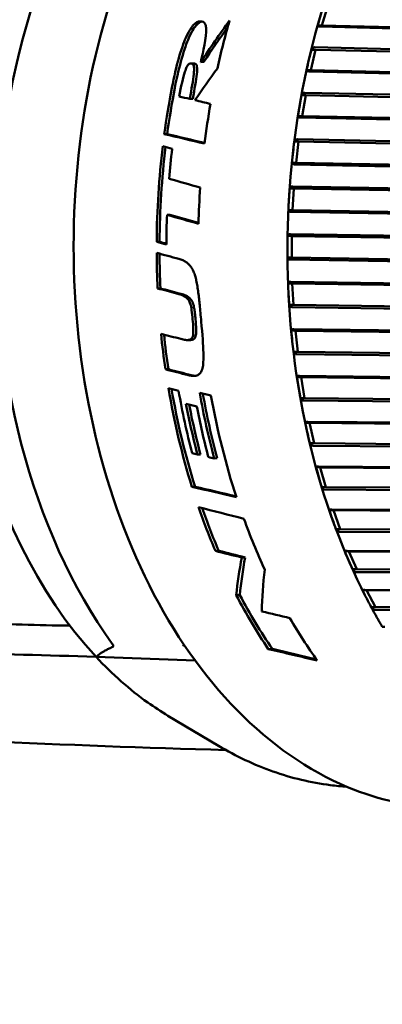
# Model space of a CAD drawing. Header units: millimetres. Extents: x 0 to 4686, y -120 to 1682.
# Tile 194 of 213: x 1444 to 1452, y 1078 to 1101. Entities that reach past the tile are written whole.
import ezdxf

# ---------------------------------------------------------------- set-up
doc = ezdxf.new("R2010")
doc.units = ezdxf.units.MM
doc.header["$LTSCALE"] = 2
doc.layers.add('Sichtbar (ISO)', color=7, linetype='Continuous', lineweight=50)

msp = doc.modelspace()

# ---------------------------------------------------------------- linework, layer by layer
at = {"layer": 'Sichtbar (ISO)'}
for p, q in [((1450.9456, 1101.1492), (1450.8102, 1100.6898)), ((1450.8102, 1100.6898), (1450.7125, 1100.6914)), ((1463.43, 1100.3412), (1450.7707, 1100.6652)), ((1463.5383, 1100.364), (1450.8102, 1100.6898)), ((1450.6441, 1100.1834), (1463.3093, 1099.8818)), ((1450.6616, 1100.1243), (1450.5518, 1099.6501)), ((1450.6616, 1100.1243), (1450.5639, 1100.1259)), ((1463.3957, 1099.8211), (1450.6616, 1100.1243)), ((1447.8245, 1099.8077), (1447.7543, 1099.8068)), ((1447.993, 1099.8386), (1448.0632, 1099.8395)), ((1450.5518, 1099.6501), (1450.454, 1099.6517)), ((1463.1789, 1099.3191), (1450.5137, 1099.6205)), ((1463.2858, 1099.347), (1450.5518, 1099.6501)), ((1450.4346, 1099.0687), (1450.3369, 1099.0704)), ((1450.4346, 1099.0687), (1450.351, 1098.5831)), ((1450.4139, 1099.1252), (1463.0837, 1098.8468)), ((1463.1734, 1098.7889), (1450.4346, 1099.0687)), ((1447.805, 1098.9808), (1447.7362, 1098.98)), ((1450.351, 1098.5831), (1450.2533, 1098.5847)), ((1463.0898, 1098.3033), (1450.351, 1098.5831)), ((1462.9846, 1098.2705), (1450.3147, 1098.5487)), ((1447.2118, 1098.1631), (1447.144, 1098.1622)), ((1450.2661, 1097.9898), (1450.1684, 1097.9915)), ((1450.2661, 1097.9898), (1450.2094, 1097.496)), ((1450.2424, 1098.0433), (1462.9156, 1097.7886)), ((1463.0083, 1097.7338), (1450.2661, 1097.9898)), ((1450.2094, 1097.496), (1450.1117, 1097.4977)), ((1462.8483, 1097.2026), (1450.1751, 1097.4572)), ((1462.9516, 1097.24), (1450.2094, 1097.496)), ((1450.1573, 1096.895), (1450.0596, 1096.8966)), ((1450.1573, 1096.895), (1450.1279, 1096.3964)), ((1450.1307, 1096.945), (1462.806, 1096.7143)), ((1462.9015, 1096.663), (1450.1573, 1096.895)), ((1450.1279, 1096.3964), (1450.0301, 1096.398)), ((1462.7711, 1096.1226), (1450.0957, 1096.3532)), ((1462.8721, 1096.1645), (1450.1279, 1096.3964)), ((1447.2749, 1096.2856), (1447.2083, 1096.2848)), ((1450.0796, 1095.838), (1462.7556, 1095.6313)), ((1447.0342, 1095.6573), (1446.9677, 1095.6565)), ((1450.1089, 1095.7916), (1450.0112, 1095.7933)), ((1450.1089, 1095.7916), (1450.1069, 1095.2917)), ((1462.8539, 1095.5839), (1450.1089, 1095.7916)), ((1450.1069, 1095.2917), (1450.0092, 1095.2933)), ((1462.7533, 1095.038), (1450.0773, 1095.2445)), ((1462.852, 1095.084), (1450.1069, 1095.2917)), ((1450.1212, 1094.6873), (1450.0235, 1094.6889)), ((1450.0894, 1094.7296), (1462.7649, 1094.547)), ((1450.1212, 1094.6873), (1450.1468, 1094.1894)), ((1462.8657, 1094.5038), (1450.1212, 1094.6873)), ((1447.0565, 1094.5737), (1446.9898, 1094.5729)), ((1450.1468, 1094.1894), (1450.0491, 1094.191)), ((1462.7953, 1093.9562), (1450.1198, 1094.1386)), ((1462.8912, 1094.0059), (1450.1468, 1094.1894)), ((1450.1943, 1093.5896), (1450.0965, 1093.5912)), ((1450.1602, 1093.6275), (1462.8338, 1093.4689)), ((1450.1943, 1093.5896), (1450.2471, 1093.0971)), ((1462.9368, 1093.4301), (1450.1943, 1093.5896)), ((1447.7511, 1093.3731), (1447.6836, 1093.3722)), ((1450.2471, 1093.0971), (1450.1494, 1093.0988)), ((1462.9897, 1092.9377), (1450.2471, 1093.0971)), ((1462.8966, 1092.8845), (1450.223, 1093.043)), ((1447.2393, 1092.6923), (1447.1711, 1092.6914)), ((1450.3275, 1092.5059), (1450.2297, 1092.5075)), ((1450.2914, 1092.5393), (1462.9618, 1092.4042)), ((1450.3275, 1092.5059), (1450.4073, 1092.0223)), ((1463.0668, 1092.3702), (1450.3275, 1092.5059)), ((1450.4073, 1092.0223), (1450.3095, 1092.0239)), ((1463.0565, 1091.8303), (1450.3861, 1091.9652)), ((1463.1466, 1091.8865), (1450.4073, 1092.0223)), ((1450.5199, 1091.4437), (1450.4222, 1091.4454)), ((1450.4821, 1091.4723), (1463.148, 1091.3603)), ((1450.5199, 1091.4437), (1450.6261, 1090.9722)), ((1463.2547, 1091.3312), (1450.5199, 1091.4437)), ((1450.6261, 1090.9722), (1450.5284, 1090.9739)), ((1463.2741, 1090.8007), (1450.6082, 1090.9126)), ((1463.3609, 1090.8597), (1450.6261, 1090.9722)), ((1447.9857, 1090.7132), (1447.9141, 1090.7123)), ((1448.3759, 1090.6212), (1448.304, 1090.6203)), ((1450.7703, 1090.4103), (1450.6726, 1090.412)), ((1450.731, 1090.4338), (1463.3912, 1090.3442)), ((1450.7703, 1090.4103), (1450.9022, 1089.9541)), ((1463.4994, 1090.3203), (1450.7703, 1090.4103)), ((1447.8603, 1089.9604), (1447.7866, 1089.9595)), ((1450.9022, 1089.9541), (1450.8045, 1089.9558)), ((1463.5477, 1089.8029), (1450.8876, 1089.8923)), ((1463.6312, 1089.8641), (1450.9022, 1089.9541)), ((1451.0365, 1089.431), (1463.6897, 1089.363)), ((1451.077, 1089.4127), (1450.9792, 1089.4143)), ((1451.077, 1089.4127), (1451.2336, 1088.975)), ((1463.799, 1089.3444), (1451.077, 1089.4127)), ((1451.2336, 1088.975), (1451.1359, 1088.9766)), ((1463.9556, 1088.9066), (1451.2336, 1088.975)), ((1463.8756, 1088.8436), (1451.2224, 1088.9114)), ((1448.4109, 1088.4697), (1448.3318, 1088.4687)), ((1449.0247, 1088.3159), (1448.9449, 1088.3149)), ((1451.4377, 1088.4577), (1451.34, 1088.4593)), ((1451.3963, 1088.4707), (1464.0414, 1088.4233)), ((1451.4377, 1088.4577), (1451.6181, 1088.0414)), ((1464.1516, 1088.4101), (1451.4377, 1088.4577)), ((1451.6181, 1088.0414), (1451.5204, 1088.043)), ((1464.2555, 1087.9293), (1451.6104, 1087.9766)), ((1464.3319, 1087.9938), (1451.6181, 1088.0414)), ((1448.9012, 1087.4417), (1448.8165, 1087.4407)), ((1451.8502, 1087.5518), (1451.7525, 1087.5534)), ((1451.8082, 1087.5594), (1464.444, 1087.5316)), ((1451.8502, 1087.5518), (1452.053, 1087.1598)), ((1464.5547, 1087.5238), (1451.8502, 1087.5518)), ((1452.053, 1087.1598), (1451.9553, 1087.1614)), ((1464.7576, 1087.1318), (1452.053, 1087.1598)), ((1464.6847, 1087.0664), (1452.0489, 1087.0941)), ((1445.5604, 1086.0018), (1447.86, 1085.9188)), ((1445.5605, 1086.0018), (1445.5605, 1086.0017)), ((1449.6586, 1086.1872), (1449.5634, 1086.186)), ((1447.2294, 1084.6352), (1448.4049, 1083.9347))]:
    msp.add_line(p, q, dxfattribs=at)
for centre, major_axis, ratio, start_param, end_param in [((1451.7562, 1095.7724), (-0.2143, -12.7982), 0.6653497, 3.7697603, 5.5557504), ((1450.8348, 1100.9202), (-0.2571, -0.8689), 0.0602064, 4.4615871, 4.9966417), ((1454.8055, 1095.4977), (-8.5737, -12.7434), 0.5258257, 4.6488106, 4.7254933), ((1454.8068, 1095.494), (-8.5107, -12.653), 0.5260178, 4.6587942, 4.722751), ((1456.7475, 1095.6889), (-0.2218, -13.2481), 0.6653497, 4.3269432, 4.4166436), ((1450.5636, 1099.8879), (-0.2086, -0.897), 0.0601324, 4.4578427, 4.9927953), ((1454.6813, 1095.7235), (-9.3775, -12.346), 0.478875, 4.7544293, 4.8130106), ((1455.7847, 1095.705), (0.2218, 13.2481), 0.6653497, 1.3119865, 1.395387), ((1455.7847, 1095.705), (-0.2201, -13.1482), 0.6653497, 4.4514071, 4.5354795), ((1450.3497, 1098.8266), (-0.1586, -0.9185), 0.0600195, 4.4541958, 4.9892503), ((1450.2633, 1095.7974), (-0.2009, -11.9983), 0.6653496, 4.4526366, 5.6786209), ((1456.7475, 1095.6889), (-0.2218, -13.2481), 0.6653497, 4.481414, 4.5526489), ((1801.9659, 1099.712), (512.0543, -62.5566), 0.1181843, 3.9613703, 3.9639031), ((1799.1637, 1099.6791), (-507.784, 62.0348), 0.1181844, 0.8195344, 0.8219097), ((1450.1946, 1097.7437), (-0.1075, -0.934), 0.0599322, 4.4507514, 4.9858059), ((1455.7847, 1095.705), (0.2218, 13.2481), 0.6653497, 1.4168823, 1.5855966), ((1455.7847, 1095.705), (-0.2201, -13.1482), 0.6653497, 4.5586737, 4.7271548), ((1456.0108, 1095.7012), (-0.2218, -13.2481), 0.6653497, 4.5630702, 4.6158357), ((1682.6439, 1098.3417), (-341.3065, 51.9048), 0.1433997, 0.8318081, 0.8347233), ((1456.7475, 1095.6889), (-0.2218, -13.2481), 0.6653497, 4.6306737, 4.694233), ((1450.0994, 1096.6464), (-0.0558, -0.943), 0.0598775, 4.4474013, 4.9824558), ((1456.0108, 1095.7012), (-0.2218, -13.2481), 0.6653497, 4.6794674, 4.7317176), ((1682.7967, 1098.418), (346.1543, -52.6427), 0.1433978, 3.9858492, 3.988723), ((1681.0944, 1098.3971), (-343.5265, 52.243), 0.1433979, 0.8441791, 0.8468134), ((1450.0648, 1095.5424), (-0.0036, -0.9456), 0.0598655, 4.4440918, 4.9791463), ((1455.7847, 1095.705), (0.2218, 13.2481), 0.6653497, 1.6050689, 1.6674851), ((1709.5752, 1098.851), (-391.8303, 56.0701), 0.1358828, 0.8559207, 0.8576886), ((1455.7847, 1095.705), (-0.2201, -13.1482), 0.6653497, 4.7481842, 4.8096672), ((1450.0909, 1094.4391), (-0.0485, 0.9417), 0.0598982, 1.2991772, 1.8342318), ((1450.1776, 1093.3441), (-0.1004, 0.9314), 0.0599699, 1.2957898, 1.8308443), ((1455.7847, 1095.705), (0.2218, 13.2481), 0.6653497, 1.747758, 1.8113978), ((1447.499, 1096.0423), (55.7353, -14.5189), 0.0442955, 4.7162064, 4.7244942), ((1455.7847, 1095.705), (-0.2201, -13.1482), 0.6653497, 4.8920157, 4.9547015), ((1680.4512, 1098.6457), (363.8068, -52.061), 0.1358796, 4.0359022, 4.0378081), ((1678.3969, 1098.6179), (-360.6385, 51.6077), 0.1358795, 0.8946379, 0.8965606), ((1450.3242, 1092.2648), (-0.1515, 0.9147), 0.0600666, 1.2922827, 1.8273372), ((1455.7847, 1095.705), (0.2218, 13.2481), 0.6653497, 1.8457293, 2.0304838), ((1455.7847, 1095.705), (-0.2201, -13.1482), 0.6653497, 4.9907427, 5.1756629), ((1456.0126, 1095.7012), (-0.2218, -13.2481), 0.6653497, 4.991491, 5.107229), ((1456.4961, 1095.6931), (0.2218, 13.2481), 0.6653497, 1.8531257, 1.9748454), ((1456.4961, 1095.6931), (-0.2201, -13.1482), 0.6653497, 4.9982053, 5.119519), ((1456.7475, 1095.6889), (-0.2218, -13.2481), 0.6653497, 4.9993271, 5.1909886), ((1456.1288, 1095.6992), (0.2218, 13.2481), 0.6653497, 1.873655, 1.967846), ((1456.1288, 1095.6992), (-0.2201, -13.1482), 0.6653497, 5.0189207, 5.1124577), ((1456.3685, 1095.6952), (-0.2218, -13.2481), 0.6653497, 5.0196663, 5.1140038), ((1450.5299, 1091.2087), (-0.2017, 0.8919), 0.0601704, 1.2886221, 1.823629), ((1435.2771, 1096.0483), (57.1689, -14.0293), 0.0378896, 4.9423547, 4.9445643), ((1450.7931, 1090.1829), (-0.2505, 0.8627), 0.0602299, 1.2846872, 1.8197417), ((1646.6124, 1097.5546), (-326.3266, 43.9824), 0.1288319, 0.9331165, 0.9371074), ((1643.9788, 1097.5038), (-322.1986, 43.4262), 0.128831, 0.9338678, 0.9375954), ((1455.7847, 1095.705), (0.2218, 13.2481), 0.6653497, 2.0705616, 2.1597288), ((1593.3919, 1096.5736), (-244.2523, 36.9645), 0.1427109, 0.9546861, 0.9600368), ((1455.7847, 1095.705), (-0.2201, -13.1482), 0.6653497, 5.2180347, 5.3061991), ((1456.7475, 1095.6889), (-0.2218, -13.2481), 0.6653497, 5.2339062, 5.3392638), ((1451.1122, 1089.1945), (-0.2975, 0.8278), 0.0602121, 1.2804849, 1.8155395), ((1570.4986, 1095.6092), (-211.7113, 32.0362), 0.1427332, 0.9774505, 0.980991), ((1568.3232, 1095.5474), (-208.1914, 31.5037), 0.1427325, 0.9787635, 0.9823645), ((1460.8544, 1095.6201), (-10.895, -12.261), 0.4263663, 5.6655083, 5.7481894), ((1460.8544, 1095.6201), (-10.8128, -12.1685), 0.4263663, 5.6705282, 5.7541711), ((1451.4848, 1088.2503), (-0.3426, 0.7871), 0.0600442, 1.2759379, 1.8109924), ((1461.0843, 1095.6163), (-10.3006, -12.2884), 0.4467604, 5.6865298, 5.7807873), ((1455.7847, 1095.705), (0.2218, 13.2481), 0.6653497, 2.2554942, 2.3835301), ((1455.7847, 1095.705), (-0.2201, -13.1482), 0.6653497, 5.4030685, 5.5328808), ((1451.9085, 1087.3565), (-0.3853, 0.7411), 0.0596366, 1.2709947, 1.8060493), ((1536.3895, 1093.7097), (-159.615, 24.1545), 0.1427171, 1.0162546, 1.021123), ((1456.7475, 1095.6889), (-0.2218, -13.2481), 0.6653497, 5.4484249, 5.5528597), ((1420.0002, 1096.3041), (50.9201, -13.8887), 0.0465474, 5.3444672, 5.3722041), ((1420.0002, 1096.3041), (50.5358, -13.7839), 0.0465474, 5.3522252, 5.377447)]:
    msp.add_ellipse(centre, major_axis=major_axis, ratio=ratio, start_param=start_param, end_param=end_param, dxfattribs=at)
for points, knots in [([(1454.1426, 1108.9843), (1453.2023, 1109.0001), (1452.2587, 1108.7916), (1450.4555, 1107.9483), (1449.5969, 1107.3099), (1448.0479, 1105.6636), (1447.3596, 1104.6518), (1446.2273, 1102.3599), (1445.7843, 1101.0793), (1445.1887, 1098.3811), (1445.0362, 1096.964), (1445.0367, 1094.1359), (1445.1896, 1092.7255), (1445.7861, 1090.0524), (1446.2296, 1088.7903), (1447.3649, 1086.5423), (1448.0564, 1085.5565), (1449.619, 1083.9662), (1450.4894, 1083.3603), (1452.1499, 1082.6662), (1452.9231, 1082.501), (1453.699, 1082.488)], [4.6930604, 4.6930604, 4.6930604, 4.6930604, 5.007138, 5.007138, 5.3244735, 5.3244735, 5.6454729, 5.6454729, 5.9673998, 5.9673998, 6.2892755, 6.2892755, 6.6110824, 6.6110824, 6.9329787, 6.9329787, 7.2548671, 7.2548671, 7.5754898, 7.5754898, 7.8346531, 7.8346531, 7.8346531, 7.8346531]), ([(1452.2866, 1104.4455), (1451.7377, 1103.516), (1451.275, 1102.476), (1450.5542, 1100.2523), (1450.2963, 1099.0687), (1450.0037, 1096.646), (1449.9692, 1095.4071), (1450.126, 1092.9657), (1450.3173, 1091.7635), (1450.9123, 1089.4852), (1451.3159, 1088.4092), (1451.8113, 1087.4364)], [5.5571453, 5.5571453, 5.5571453, 5.5571453, 5.8331243, 5.8331243, 6.1091033, 6.1091033, 6.3850823, 6.3850823, 6.6610613, 6.6610613, 6.9370403, 6.9370403, 6.9370403, 6.9370403]), ([(1447.9904, 1100.7835), (1447.9749, 1100.7838), (1447.959, 1100.7822), (1447.9292, 1100.7744), (1447.9158, 1100.7692), (1447.8853, 1100.7531), (1447.8621, 1100.7379), (1447.803, 1100.6791), (1447.776, 1100.6433), (1447.7235, 1100.5621), (1447.6873, 1100.4987), (1447.5392, 1100.1595), (1447.4226, 1099.7668), (1447.3203, 1099.2382)], [0.000001, 0.000001, 0.000001, 0.000001, 0.006213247, 0.006213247, 0.011348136, 0.011348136, 0.017853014, 0.017853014, 0.024772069, 0.024772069, 0.033024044, 0.033024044, 0.054003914, 0.054003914, 0.054003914, 0.054003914]), ([(1448.0211, 1100.7803), (1448.021, 1100.7802), (1448.0208, 1100.7802), (1448.0053, 1100.7767), (1447.9899, 1100.7711), (1447.9575, 1100.754), (1447.9343, 1100.7388), (1447.8749, 1100.6798), (1447.8479, 1100.644), (1447.7953, 1100.5629), (1447.759, 1100.4995), (1447.61, 1100.1604), (1447.4926, 1099.7675), (1447.3896, 1099.2391)], [0.005438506, 0.005438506, 0.005438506, 0.005438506, 0.005483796, 0.005483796, 0.011388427, 0.011388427, 0.017839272, 0.017839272, 0.024674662, 0.024674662, 0.032822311, 0.032822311, 0.053581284, 0.053581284, 0.053581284, 0.053581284]), ([(1447.9904, 1100.7835), (1448.0109, 1100.7832), (1448.0304, 1100.7797), (1448.0646, 1100.7632), (1448.0783, 1100.7508), (1448.0984, 1100.7193), (1448.1075, 1100.6981), (1448.1208, 1100.6257), (1448.1216, 1100.5818), (1448.1085, 1100.3062), (1448.0127, 1099.9251), (1447.993, 1099.8386)], [-0.046662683, -0.046662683, -0.046662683, -0.046662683, -0.041667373, -0.041667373, -0.036724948, -0.036724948, -0.032392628, -0.032392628, -0.027303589, -0.027303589, -0.000001, -0.000001, -0.000001, -0.000001]), ([(1450.7125, 1100.6914), (1450.7128, 1100.684), (1450.718, 1100.6766), (1450.7364, 1100.6683), (1450.7516, 1100.6655), (1450.7682, 1100.6652), (1450.769, 1100.6652), (1450.7699, 1100.6652), (1450.7707, 1100.6652)], [0.129222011, 0.129222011, 0.129222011, 0.129222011, 0.13675171, 0.13675171, 0.143393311, 0.143393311, 0.143393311, 0.143733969, 0.143733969, 0.143733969, 0.143733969]), ([(1450.6441, 1100.1834), (1450.6433, 1100.1834), (1450.6424, 1100.1834), (1450.6416, 1100.1834), (1450.625, 1100.1837), (1450.6077, 1100.1782), (1450.5822, 1100.1599), (1450.5707, 1100.1431), (1450.5639, 1100.1259)], [0.143052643, 0.143052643, 0.143052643, 0.143052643, 0.143393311, 0.143393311, 0.143393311, 0.150034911, 0.150034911, 0.157564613, 0.157564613, 0.157564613, 0.157564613]), ([(1447.7753, 1099.804), (1447.7684, 1099.8059), (1447.7611, 1099.807), (1447.7474, 1099.8067), (1447.741, 1099.8056), (1447.7266, 1099.8007), (1447.719, 1099.7962), (1447.7036, 1099.7833), (1447.6965, 1099.775), (1447.68, 1099.7515), (1447.6711, 1099.7345), (1447.6519, 1099.6925), (1447.6385, 1099.6601), (1447.5792, 1099.4784), (1447.5335, 1099.2708), (1447.4911, 1099.0383)], [0.000001, 0.000001, 0.000001, 0.000001, 0.00298318, 0.00298318, 0.005455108, 0.005455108, 0.008545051, 0.008545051, 0.011916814, 0.011916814, 0.017240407, 0.017240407, 0.024280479, 0.024280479, 0.043905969, 0.043905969, 0.043905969, 0.043905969]), ([(1447.7753, 1099.804), (1447.7884, 1099.8005), (1447.8001, 1099.7943), (1447.8176, 1099.7762), (1447.8236, 1099.7661), (1447.8343, 1099.7366), (1447.8371, 1099.7157), (1447.8392, 1099.6641), (1447.8383, 1099.6211), (1447.8164, 1099.4176), (1447.778, 1099.2127), (1447.7362, 1098.98)], [-0.17197263, -0.17197263, -0.17197263, -0.17197263, -0.15039818, -0.15039818, -0.13268255, -0.13268255, -0.10641692, -0.10641692, -0.07207955, -0.07207955, -0.000001, -0.000001, -0.000001, -0.000001]), ([(1447.8455, 1099.8049), (1447.8586, 1099.8014), (1447.8703, 1099.7952), (1447.8878, 1099.777), (1447.8937, 1099.7669), (1447.9044, 1099.7374), (1447.9071, 1099.7165), (1447.9087, 1099.677), (1447.9097, 1099.6355), (1447.886, 1099.4185), (1447.8472, 1099.2139), (1447.805, 1098.9808)], [-0.24950381, -0.24950381, -0.24950381, -0.24950381, -0.20481316, -0.20481316, -0.16815211, -0.16815211, -0.11378227, -0.11378227, -0.07221125, -0.07221125, -0.000001, -0.000001, -0.000001, -0.000001]), ([(1450.454, 1099.6517), (1450.4548, 1099.6428), (1450.4604, 1099.634), (1450.4793, 1099.6241), (1450.4946, 1099.6209), (1450.5111, 1099.6206), (1450.512, 1099.6206), (1450.5129, 1099.6206), (1450.5137, 1099.6205)], [0.129222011, 0.129222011, 0.129222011, 0.129222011, 0.13675171, 0.13675171, 0.143393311, 0.143393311, 0.143393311, 0.143733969, 0.143733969, 0.143733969, 0.143733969]), ([(1450.4139, 1099.1252), (1450.413, 1099.1252), (1450.4122, 1099.1252), (1450.4113, 1099.1253), (1450.3948, 1099.1255), (1450.3778, 1099.1203), (1450.3533, 1099.1028), (1450.3427, 1099.0867), (1450.3369, 1099.0704)], [0.143052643, 0.143052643, 0.143052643, 0.143052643, 0.143393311, 0.143393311, 0.143393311, 0.150034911, 0.150034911, 0.157564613, 0.157564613, 0.157564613, 0.157564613]), ([(1450.2533, 1098.5847), (1450.2545, 1098.5744), (1450.2606, 1098.5642), (1450.2801, 1098.5527), (1450.2956, 1098.5491), (1450.3121, 1098.5488), (1450.313, 1098.5488), (1450.3139, 1098.5488), (1450.3147, 1098.5488)], [0.129222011, 0.129222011, 0.129222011, 0.129222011, 0.13675171, 0.13675171, 0.143393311, 0.143393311, 0.143393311, 0.143733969, 0.143733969, 0.143733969, 0.143733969]), ([(1450.2423, 1098.0433), (1450.2415, 1098.0433), (1450.2406, 1098.0433), (1450.2398, 1098.0433), (1450.2232, 1098.0436), (1450.2065, 1098.0387), (1450.183, 1098.0222), (1450.1733, 1098.007), (1450.1684, 1097.9915)], [0.143052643, 0.143052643, 0.143052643, 0.143052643, 0.143393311, 0.143393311, 0.143393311, 0.150034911, 0.150034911, 0.157564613, 0.157564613, 0.157564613, 0.157564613]), ([(1450.1117, 1097.4977), (1450.1135, 1097.4861), (1450.1202, 1097.4745), (1450.1403, 1097.4616), (1450.156, 1097.4575), (1450.1725, 1097.4572), (1450.1733, 1097.4572), (1450.1742, 1097.4572), (1450.1751, 1097.4572)], [0.129222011, 0.129222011, 0.129222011, 0.129222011, 0.13675171, 0.13675171, 0.143393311, 0.143393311, 0.143393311, 0.143733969, 0.143733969, 0.143733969, 0.143733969]), ([(1450.1306, 1096.945), (1450.1298, 1096.945), (1450.1289, 1096.9451), (1450.1281, 1096.9451), (1450.1115, 1096.9454), (1450.0951, 1096.9408), (1450.0725, 1096.9253), (1450.0636, 1096.9111), (1450.0596, 1096.8966)], [0.143052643, 0.143052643, 0.143052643, 0.143052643, 0.143393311, 0.143393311, 0.143393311, 0.150034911, 0.150034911, 0.157564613, 0.157564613, 0.157564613, 0.157564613]), ([(1450.0301, 1096.398), (1450.0326, 1096.3852), (1450.0399, 1096.3724), (1450.0607, 1096.3581), (1450.0766, 1096.3536), (1450.0932, 1096.3533), (1450.094, 1096.3533), (1450.0949, 1096.3533), (1450.0957, 1096.3533)], [0.129222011, 0.129222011, 0.129222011, 0.129222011, 0.13675171, 0.13675171, 0.143393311, 0.143393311, 0.143393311, 0.143733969, 0.143733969, 0.143733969, 0.143733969]), ([(1450.0796, 1095.8379), (1450.0787, 1095.838), (1450.0778, 1095.838), (1450.077, 1095.838), (1450.0605, 1095.8383), (1450.0443, 1095.8341), (1450.0226, 1095.8198), (1450.0144, 1095.8067), (1450.0112, 1095.7933)], [0.143052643, 0.143052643, 0.143052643, 0.143052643, 0.143393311, 0.143393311, 0.143393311, 0.150034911, 0.150034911, 0.157564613, 0.157564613, 0.157564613, 0.157564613]), ([(1447.4823, 1095.2619), (1447.5154, 1095.2532), (1447.5461, 1095.2423), (1447.5743, 1095.2296), (1447.6025, 1095.217), (1447.6282, 1095.2025), (1447.652, 1095.1861), (1447.6757, 1095.1698), (1447.6975, 1095.1515), (1447.7174, 1095.1312), (1447.7336, 1095.1147), (1447.7486, 1095.0969), (1447.7623, 1095.0778), (1447.7655, 1095.0733), (1447.7686, 1095.0688), (1447.7717, 1095.0642), (1447.7879, 1095.04), (1447.8022, 1095.014), (1447.8154, 1094.9856), (1447.8286, 1094.9572), (1447.8406, 1094.9265), (1447.8518, 1094.8926), (1447.863, 1094.8588), (1447.8732, 1094.8218), (1447.8827, 1094.7822), (1447.8872, 1094.7635), (1447.8914, 1094.7442), (1447.8956, 1094.7244), (1447.9002, 1094.7021), (1447.9046, 1094.6792), (1447.9089, 1094.6557), (1447.9169, 1094.6111), (1447.9243, 1094.5643), (1447.9312, 1094.515), (1447.938, 1094.4658), (1447.9444, 1094.4141), (1447.9505, 1094.36), (1447.9534, 1094.3345), (1447.9562, 1094.3084), (1447.959, 1094.2818), (1447.9621, 1094.2519), (1447.9652, 1094.2214), (1447.9683, 1094.1901), (1447.974, 1094.131), (1447.9798, 1094.0693), (1447.9855, 1094.0049), (1447.9913, 1093.9406), (1447.9971, 1093.8735), (1448.0031, 1093.8039)], [0, 0, 0, 0, 0.0769231, 0.0769231, 0.0769231, 0.1538462, 0.1538462, 0.1538462, 0.2307692, 0.2307692, 0.2307692, 0.2931854, 0.2931854, 0.2931854, 0.3076923, 0.3076923, 0.3076923, 0.3846154, 0.3846154, 0.3846154, 0.4615385, 0.4615385, 0.4615385, 0.5384615, 0.5384615, 0.5384615, 0.5747212, 0.5747212, 0.5747212, 0.6153846, 0.6153846, 0.6153846, 0.6923077, 0.6923077, 0.6923077, 0.7692308, 0.7692308, 0.7692308, 0.8054908, 0.8054908, 0.8054908, 0.8461538, 0.8461538, 0.8461538, 0.9230769, 0.9230769, 0.9230769, 1, 1, 1, 1]), ([(1450.0092, 1095.2933), (1450.0124, 1095.2793), (1450.0204, 1095.2653), (1450.042, 1095.2498), (1450.0582, 1095.2448), (1450.0747, 1095.2446), (1450.0755, 1095.2446), (1450.0764, 1095.2445), (1450.0773, 1095.2445)], [0.129222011, 0.129222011, 0.129222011, 0.129222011, 0.13675171, 0.13675171, 0.143393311, 0.143393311, 0.143393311, 0.143733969, 0.143733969, 0.143733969, 0.143733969]), ([(1450.0894, 1094.7296), (1450.0886, 1094.7296), (1450.0877, 1094.7296), (1450.0869, 1094.7296), (1450.0703, 1094.7299), (1450.0544, 1094.7261), (1450.0335, 1094.7131), (1450.0261, 1094.7011), (1450.0235, 1094.6889)], [0.143052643, 0.143052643, 0.143052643, 0.143052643, 0.143393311, 0.143393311, 0.143393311, 0.150034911, 0.150034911, 0.157564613, 0.157564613, 0.157564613, 0.157564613]), ([(1447.4267, 1094.4577), (1447.4651, 1094.4475), (1447.5069, 1094.4355), (1447.5848, 1094.4047), (1447.6218, 1094.3854), (1447.6752, 1094.3423), (1447.695, 1094.3215), (1447.7233, 1094.2782), (1447.7367, 1094.253), (1447.7614, 1094.1771), (1447.7716, 1094.131), (1447.7915, 1093.9975), (1447.7985, 1093.9224), (1447.8044, 1093.8527)], [-0.16838325, -0.16838325, -0.16838325, -0.16838325, -0.12810349, -0.12810349, -0.08701624, -0.08701624, -0.05939471, -0.05939471, -0.03991658, -0.03991658, -0.02110458, -0.02110458, -0.000001, -0.000001, -0.000001, -0.000001]), ([(1447.8715, 1093.8536), (1447.8689, 1093.8847), (1447.8662, 1093.9147), (1447.8632, 1093.9438), (1447.8603, 1093.9729), (1447.8572, 1094.0011), (1447.8537, 1094.028), (1447.851, 1094.0488), (1447.8481, 1094.0688), (1447.845, 1094.088), (1447.8441, 1094.0938), (1447.8431, 1094.0995), (1447.8421, 1094.1051), (1447.8379, 1094.1295), (1447.8333, 1094.1524), (1447.8279, 1094.1738), (1447.8226, 1094.1952), (1447.8166, 1094.2151), (1447.8098, 1094.2336), (1447.8029, 1094.252), (1447.7951, 1094.2689), (1447.7862, 1094.2843), (1447.7773, 1094.2997), (1447.7673, 1094.3136), (1447.756, 1094.3265), (1447.7448, 1094.3394), (1447.7323, 1094.3512), (1447.7184, 1094.3622), (1447.7046, 1094.3731), (1447.6895, 1094.3832), (1447.6729, 1094.3926), (1447.6563, 1094.4019), (1447.6383, 1094.4105), (1447.6192, 1094.4183), (1447.6001, 1094.4261), (1447.58, 1094.4332), (1447.559, 1094.4398), (1447.538, 1094.4464), (1447.5162, 1094.4525), (1447.4935, 1094.4585)], [0, 0, 0, 0, 0.0833333, 0.0833333, 0.0833333, 0.1666667, 0.1666667, 0.1666667, 0.2307092, 0.2307092, 0.2307092, 0.25, 0.25, 0.25, 0.3333333, 0.3333333, 0.3333333, 0.4166667, 0.4166667, 0.4166667, 0.5, 0.5, 0.5, 0.5833333, 0.5833333, 0.5833333, 0.6666667, 0.6666667, 0.6666667, 0.75, 0.75, 0.75, 0.8333333, 0.8333333, 0.8333333, 0.9166667, 0.9166667, 0.9166667, 1, 1, 1, 1]), ([(1450.0491, 1094.191), (1450.053, 1094.1759), (1450.0618, 1094.1609), (1450.0842, 1094.1442), (1450.1007, 1094.1389), (1450.1172, 1094.1386), (1450.118, 1094.1386), (1450.1189, 1094.1386), (1450.1198, 1094.1386)], [0.129222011, 0.129222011, 0.129222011, 0.129222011, 0.13675171, 0.13675171, 0.143393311, 0.143393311, 0.143393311, 0.143733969, 0.143733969, 0.143733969, 0.143733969]), ([(1447.5306, 1093.3979), (1447.5681, 1093.3881), (1447.605, 1093.3794), (1447.6736, 1093.3707), (1447.7007, 1093.3713), (1447.7394, 1093.3808), (1447.7548, 1093.3876), (1447.78, 1093.4084), (1447.7897, 1093.421), (1447.8024, 1093.4482), (1447.8081, 1093.4646), (1447.8179, 1093.5232), (1447.8191, 1093.5628), (1447.8176, 1093.6937), (1447.8088, 1093.7996), (1447.8044, 1093.8527)], [0.000001, 0.000001, 0.000001, 0.000001, 0.014934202, 0.014934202, 0.030168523, 0.030168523, 0.041013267, 0.041013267, 0.050656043, 0.050656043, 0.057727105, 0.057727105, 0.067397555, 0.067397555, 0.088325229, 0.088325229, 0.088325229, 0.088325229]), ([(1447.7037, 1092.5551), (1447.7356, 1092.547), (1447.768, 1092.541), (1447.8268, 1092.5369), (1447.8542, 1092.5379), (1447.909, 1092.5494), (1447.9362, 1092.561), (1447.9771, 1092.5955), (1447.9958, 1092.6178), (1448.0286, 1092.6918), (1448.0386, 1092.7366), (1448.0571, 1092.8701), (1448.0576, 1092.9774), (1448.0501, 1093.2567), (1448.0292, 1093.5009), (1448.0031, 1093.8039)], [-0.27167906, -0.27167906, -0.27167906, -0.27167906, -0.24116259, -0.24116259, -0.21466936, -0.21466936, -0.18495176, -0.18495176, -0.16232633, -0.16232633, -0.13850856, -0.13850856, -0.09183612, -0.09183612, -0.000001, -0.000001, -0.000001, -0.000001]), ([(1447.7511, 1093.3731), (1447.7659, 1093.3732), (1447.7791, 1093.3748), (1447.8071, 1093.3817), (1447.8224, 1093.3885), (1447.8476, 1093.4093), (1447.8572, 1093.422), (1447.8699, 1093.4493), (1447.8755, 1093.4657), (1447.8853, 1093.5242), (1447.8864, 1093.5639), (1447.8849, 1093.6947), (1447.876, 1093.8002), (1447.8715, 1093.8536)], [0.022160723, 0.022160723, 0.022160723, 0.022160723, 0.030170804, 0.030170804, 0.040990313, 0.040990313, 0.050614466, 0.050614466, 0.05773862, 0.05773862, 0.067551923, 0.067551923, 0.088733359, 0.088733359, 0.088733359, 0.088733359]), ([(1450.1602, 1093.6275), (1450.1593, 1093.6275), (1450.1585, 1093.6275), (1450.1576, 1093.6276), (1450.1411, 1093.6278), (1450.1254, 1093.6244), (1450.1052, 1093.6129), (1450.0984, 1093.6021), (1450.0965, 1093.5912)], [0.143052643, 0.143052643, 0.143052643, 0.143052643, 0.143393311, 0.143393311, 0.143393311, 0.150034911, 0.150034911, 0.157564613, 0.157564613, 0.157564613, 0.157564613]), ([(1450.1494, 1093.0988), (1450.1542, 1093.0827), (1450.1638, 1093.0667), (1450.1871, 1093.0489), (1450.2038, 1093.0433), (1450.2204, 1093.043), (1450.2212, 1093.043), (1450.2221, 1093.043), (1450.2229, 1093.043)], [0.129222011, 0.129222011, 0.129222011, 0.129222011, 0.13675171, 0.13675171, 0.143393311, 0.143393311, 0.143393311, 0.143733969, 0.143733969, 0.143733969, 0.143733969]), ([(1450.2914, 1092.5392), (1450.2905, 1092.5393), (1450.2897, 1092.5393), (1450.2888, 1092.5393), (1450.2723, 1092.5396), (1450.2568, 1092.5366), (1450.2372, 1092.5265), (1450.231, 1092.5171), (1450.2297, 1092.5075)], [0.143052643, 0.143052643, 0.143052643, 0.143052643, 0.143393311, 0.143393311, 0.143393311, 0.150034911, 0.150034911, 0.157564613, 0.157564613, 0.157564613, 0.157564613]), ([(1450.3095, 1092.0239), (1450.3152, 1092.007), (1450.3257, 1091.9901), (1450.35, 1091.9714), (1450.367, 1091.9655), (1450.3835, 1091.9652), (1450.3844, 1091.9652), (1450.3853, 1091.9652), (1450.3861, 1091.9652)], [0.129222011, 0.129222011, 0.129222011, 0.129222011, 0.13675171, 0.13675171, 0.143393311, 0.143393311, 0.143393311, 0.143733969, 0.143733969, 0.143733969, 0.143733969]), ([(1450.4821, 1091.4723), (1450.4812, 1091.4723), (1450.4804, 1091.4723), (1450.4795, 1091.4723), (1450.463, 1091.4726), (1450.4476, 1091.4701), (1450.4286, 1091.4615), (1450.423, 1091.4536), (1450.4222, 1091.4454)], [0.143052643, 0.143052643, 0.143052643, 0.143052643, 0.143393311, 0.143393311, 0.143393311, 0.150034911, 0.150034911, 0.157564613, 0.157564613, 0.157564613, 0.157564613]), ([(1450.5284, 1090.9739), (1450.535, 1090.9562), (1450.5464, 1090.9386), (1450.5718, 1090.9191), (1450.5891, 1090.9129), (1450.6056, 1090.9126), (1450.6064, 1090.9126), (1450.6073, 1090.9126), (1450.6082, 1090.9126)], [0.12922201, 0.12922201, 0.12922201, 0.12922201, 0.13675171, 0.13675171, 0.143393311, 0.143393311, 0.143393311, 0.143733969, 0.143733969, 0.143733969, 0.143733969]), ([(1450.731, 1090.4338), (1450.7302, 1090.4338), (1450.7293, 1090.4338), (1450.7285, 1090.4339), (1450.7119, 1090.4341), (1450.6967, 1090.4322), (1450.6782, 1090.4252), (1450.6729, 1090.4187), (1450.6726, 1090.412)], [0.143052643, 0.143052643, 0.143052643, 0.143052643, 0.143393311, 0.143393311, 0.143393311, 0.150034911, 0.150034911, 0.157564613, 0.157564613, 0.157564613, 0.157564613]), ([(1450.8045, 1089.9558), (1450.8121, 1089.9374), (1450.8244, 1089.9192), (1450.8508, 1089.899), (1450.8685, 1089.8926), (1450.885, 1089.8924), (1450.8858, 1089.8924), (1450.8867, 1089.8924), (1450.8876, 1089.8923)], [0.129222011, 0.129222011, 0.129222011, 0.129222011, 0.13675171, 0.13675171, 0.143393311, 0.143393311, 0.143393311, 0.143733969, 0.143733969, 0.143733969, 0.143733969]), ([(1451.0365, 1089.431), (1451.0356, 1089.431), (1451.0347, 1089.431), (1451.0339, 1089.4311), (1451.0174, 1089.4313), (1451.0023, 1089.4299), (1450.9841, 1089.4245), (1450.9792, 1089.4195), (1450.9792, 1089.4143)], [0.143052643, 0.143052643, 0.143052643, 0.143052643, 0.143393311, 0.143393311, 0.143393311, 0.150034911, 0.150034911, 0.157564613, 0.157564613, 0.157564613, 0.157564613]), ([(1451.1359, 1088.9766), (1451.1445, 1088.9577), (1451.1579, 1088.9391), (1451.1853, 1088.9183), (1451.2033, 1088.9117), (1451.2198, 1088.9115), (1451.2207, 1088.9114), (1451.2215, 1088.9114), (1451.2224, 1088.9114)], [0.129222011, 0.129222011, 0.129222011, 0.129222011, 0.13675171, 0.13675171, 0.143393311, 0.143393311, 0.143393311, 0.143733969, 0.143733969, 0.143733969, 0.143733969]), ([(1451.3963, 1088.4707), (1451.3955, 1088.4707), (1451.3946, 1088.4707), (1451.3938, 1088.4707), (1451.3772, 1088.471), (1451.3622, 1088.4701), (1451.3444, 1088.4664), (1451.3397, 1088.4629), (1451.34, 1088.4593)], [0.143052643, 0.143052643, 0.143052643, 0.143052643, 0.143393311, 0.143393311, 0.143393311, 0.150034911, 0.150034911, 0.157564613, 0.157564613, 0.157564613, 0.157564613]), ([(1451.5204, 1088.043), (1451.53, 1088.0238), (1451.5444, 1088.0047), (1451.573, 1087.9835), (1451.5913, 1087.9769), (1451.6078, 1087.9766), (1451.6087, 1087.9766), (1451.6096, 1087.9766), (1451.6104, 1087.9766)], [0.129222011, 0.129222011, 0.129222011, 0.129222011, 0.13675171, 0.13675171, 0.143393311, 0.143393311, 0.143393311, 0.143733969, 0.143733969, 0.143733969, 0.143733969]), ([(1432.0828, 1088.0244), (1433.0648, 1087.844), (1434.9853, 1087.5282), (1437.7454, 1087.1743), (1440.3117, 1086.9306), (1442.6883, 1086.7834), (1444.2171, 1086.7392), (1444.9492, 1086.7299)], [0, 0, 0, 0, 0.2, 0.4, 0.6, 0.8, 0.99075324, 0.99075324, 0.99075324, 0.99075324]), ([(1451.8082, 1087.5594), (1451.8073, 1087.5594), (1451.8064, 1087.5594), (1451.8056, 1087.5595), (1451.7891, 1087.5597), (1451.7741, 1087.5593), (1451.7565, 1087.5574), (1451.752, 1087.5555), (1451.7525, 1087.5534)], [0.143052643, 0.143052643, 0.143052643, 0.143052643, 0.143393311, 0.143393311, 0.143393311, 0.150034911, 0.150034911, 0.157564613, 0.157564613, 0.157564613, 0.157564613]), ([(1451.9371, 1087.1953), (1451.955, 1087.1619), (1451.973, 1087.1285), (1452.0092, 1087.062), (1452.0275, 1087.029), (1452.0641, 1086.963), (1452.0826, 1086.9302), (1452.1197, 1086.8648), (1452.1383, 1086.8322), (1452.1759, 1086.7674), (1452.1947, 1086.7351), (1452.2137, 1086.703)], [0.676854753, 0.676854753, 0.676854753, 0.676854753, 0.686527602, 0.686527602, 0.69620045, 0.69620045, 0.705873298, 0.705873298, 0.715546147, 0.715546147, 0.725218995, 0.725218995, 0.725218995, 0.725218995]), ([(1451.9553, 1087.1614), (1451.966, 1087.142), (1451.9814, 1087.1226), (1452.0112, 1087.1012), (1452.0298, 1087.0944), (1452.0464, 1087.0941), (1452.0472, 1087.0941), (1452.0481, 1087.0941), (1452.0489, 1087.0941)], [0.129222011, 0.129222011, 0.129222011, 0.129222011, 0.13675171, 0.13675171, 0.143393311, 0.143393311, 0.143393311, 0.143733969, 0.143733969, 0.143733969, 0.143733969]), ([(1452.2692, 1086.7034), (1452.2683, 1086.7034), (1452.2674, 1086.7035), (1452.2666, 1086.7035), (1452.2501, 1086.7037), (1452.2351, 1086.7038), (1452.2176, 1086.7037), (1452.2132, 1086.7033), (1452.2138, 1086.7029)], [0.143052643, 0.143052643, 0.143052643, 0.143052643, 0.143393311, 0.143393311, 0.143393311, 0.150034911, 0.150034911, 0.157564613, 0.157564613, 0.157564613, 0.157564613]), ([(1445.9339, 1086.3085), (1445.9423, 1086.2967), (1445.9489, 1086.2857), (1445.9571, 1086.2677), (1445.9588, 1086.2606), (1445.9593, 1086.2451), (1445.9547, 1086.2391), (1445.9473, 1086.2359)], [0.087833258, 0.087833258, 0.087833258, 0.087833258, 0.093068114, 0.093068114, 0.09830297, 0.09830297, 0.108409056, 0.108409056, 0.108409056, 0.108409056]), ([(1447.5774, 1086.281), (1447.5784, 1086.2804), (1447.5794, 1086.2798), (1447.5938, 1086.2719), (1447.6075, 1086.2649), (1447.6214, 1086.2584)], [-0.0003483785, -0.0003483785, -0.0003483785, -0.0003483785, 0, 0, 0.0045967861, 0.0045967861, 0.0045967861, 0.0045967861]), ([(1445.5605, 1086.0017), (1444.4232, 1086.0432), (1443.309, 1086.0703), (1441.1415, 1086.0958), (1440.0889, 1086.0945), (1439.0478, 1086.079), (1439.0354, 1086.0788), (1439.023, 1086.0786)], [0.00003749, 0.00003749, 0.00003749, 0.00003749, 0.45139008, 0.45139008, 0.89667995, 0.89667995, 0.9020626, 0.9020626, 0.9020626, 0.9020626]), ([(1445.5605, 1086.0017), (1445.9379, 1085.5965), (1446.3389, 1085.242), (1446.9132, 1084.8327), (1447.0702, 1084.7301), (1447.2294, 1084.6353)], [-1.49394858, -1.49394858, -1.49394858, -1.49394858, -1.28343116, -1.28343116, -1.20594882, -1.20594882, -1.20594882, -1.20594882]), ([(1448.4049, 1083.9347), (1448.6085, 1083.8134), (1448.8162, 1083.7027), (1449.2387, 1083.5035), (1449.4535, 1083.415), (1449.8889, 1083.2614), (1450.1095, 1083.1963), (1450.5548, 1083.0901), (1450.7795, 1083.0492), (1451.1334, 1083.0043), (1451.2617, 1082.992), (1451.3903, 1082.9838)], [1.18694686, 1.18694686, 1.18694686, 1.18694686, 1.25985104, 1.25985104, 1.33275522, 1.33275522, 1.4056594, 1.4056594, 1.47856357, 1.47856357, 1.51986625, 1.51986625, 1.51986625, 1.51986625]), ([(1464.3599, 1077.9221), (1464.3599, 1076.5869), (1464.3627, 1075.2513), (1464.3287, 1073.9167), (1464.3111, 1073.2296), (1464.2838, 1072.5429), (1464.2364, 1071.8569), (1464.1497, 1070.6016), (1463.9957, 1069.349), (1463.7072, 1068.1241), (1463.5544, 1067.4756), (1463.364, 1066.8349), (1463.135, 1066.2093), (1462.6972, 1065.0137), (1462.1184, 1063.8733), (1461.4736, 1062.7739), (1460.7435, 1061.529), (1459.9288, 1060.3367), (1459.0895, 1059.1625), (1458.5728, 1058.4398), (1458.0469, 1057.7239), (1457.5194, 1057.0091), (1455.3859, 1054.1181), (1453.2279, 1051.245), (1451.0791, 1048.3652), (1449.9781, 1046.8894), (1448.8794, 1045.4119), (1447.7824, 1043.9333), (1447.36, 1043.364), (1446.9379, 1042.7946), (1446.5195, 1042.2224), (1446.2495, 1041.8531), (1445.9811, 1041.4827), (1445.7156, 1041.1103), (1445.3065, 1040.5365), (1444.9045, 1039.958), (1444.5174, 1039.369), (1443.8294, 1038.3222), (1443.1888, 1037.2423), (1442.6661, 1036.1048), (1442.4193, 1035.5677), (1442.1988, 1035.0178), (1442.0103, 1034.4578), (1441.8941, 1034.1125), (1441.7901, 1033.7634), (1441.6978, 1033.411), (1441.5402, 1032.8094), (1441.4165, 1032.1986), (1441.317, 1031.5845), (1441.098, 1030.2325), (1440.9959, 1028.8651), (1440.9375, 1027.4968), (1440.856, 1025.5855), (1440.8599, 1023.6725), (1440.8599, 1021.7598)], [0, 0, 0, 0, 0.0637256, 0.0637256, 0.0637256, 0.0965328, 0.0965328, 0.0965328, 0.156576, 0.156576, 0.156576, 0.1883636, 0.1883636, 0.1883636, 0.2491114, 0.2491114, 0.2491114, 0.3179007, 0.3179007, 0.3179007, 0.3602396, 0.3602396, 0.3602396, 0.5314832, 0.5314832, 0.5314832, 0.6192341, 0.6192341, 0.6192341, 0.6530146, 0.6530146, 0.6530146, 0.674815, 0.674815, 0.674815, 0.7084074, 0.7084074, 0.7084074, 0.7681072, 0.7681072, 0.7681072, 0.7962982, 0.7962982, 0.7962982, 0.8136828, 0.8136828, 0.8136828, 0.8433644, 0.8433644, 0.8433644, 0.9087128, 0.9087128, 0.9087128, 1, 1, 1, 1])]:
    msp.add_open_spline(points, degree=3, knots=knots, dxfattribs=at)
for points in [[(1447.8455, 1099.8049), (1447.8388, 1099.8067), (1447.8318, 1099.8078), (1447.8245, 1099.8077)], [(1447.7362, 1098.98), (1447.6545, 1098.9994), (1447.5728, 1099.0189), (1447.4911, 1099.0383)], [(1448.2178, 1098.8654), (1448.0975, 1098.894), (1447.9772, 1098.9226), (1447.857, 1098.9512)], [(1447.3273, 1097.818), (1447.2542, 1097.8393), (1447.1812, 1097.8606), (1447.1082, 1097.8818)], [(1446.9677, 1095.6565), (1447.0429, 1095.6352), (1447.1182, 1095.614), (1447.1935, 1095.5927)], [(1447.1936, 1095.6123), (1447.1405, 1095.6273), (1447.0873, 1095.6423), (1447.0342, 1095.6573)], [(1446.9898, 1094.5729), (1447.1353, 1094.5345), (1447.281, 1094.4961), (1447.4267, 1094.4577)], [(1447.4935, 1094.4585), (1447.3477, 1094.4969), (1447.2021, 1094.5353), (1447.0565, 1094.5737)], [(1447.7721, 1092.5559), (1447.8017, 1092.5484), (1447.8318, 1092.5427), (1447.8612, 1092.5402)], [(1447.4779, 1092.1933), (1447.3989, 1092.2123), (1447.3198, 1092.2313), (1447.2408, 1092.2504)], [(1448.2305, 1092.081), (1448.1432, 1092.102), (1448.0559, 1092.123), (1447.9686, 1092.144)], [(1447.8996, 1091.8288), (1447.8161, 1091.8488), (1447.7326, 1091.8688), (1447.6491, 1091.8888)], [(1448.304, 1090.6203), (1448.2588, 1090.631), (1448.2136, 1090.6416), (1448.1685, 1090.6523)], [(1448.5756, 1083.836), (1444.8287, 1083.939), (1441.0937, 1084.1157), (1437.3443, 1084.3686)]]:
    msp.add_open_spline(points, degree=3, dxfattribs=at)
msp.add_rational_spline([(1445.5605, 1086.0017), (1445.6781, 1086.1165), (1445.9473, 1086.2359)], [1.00672101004, 1.01038793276, 1.01006034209], degree=2, dxfattribs=at)

doc.saveas('drawing.dxf')
